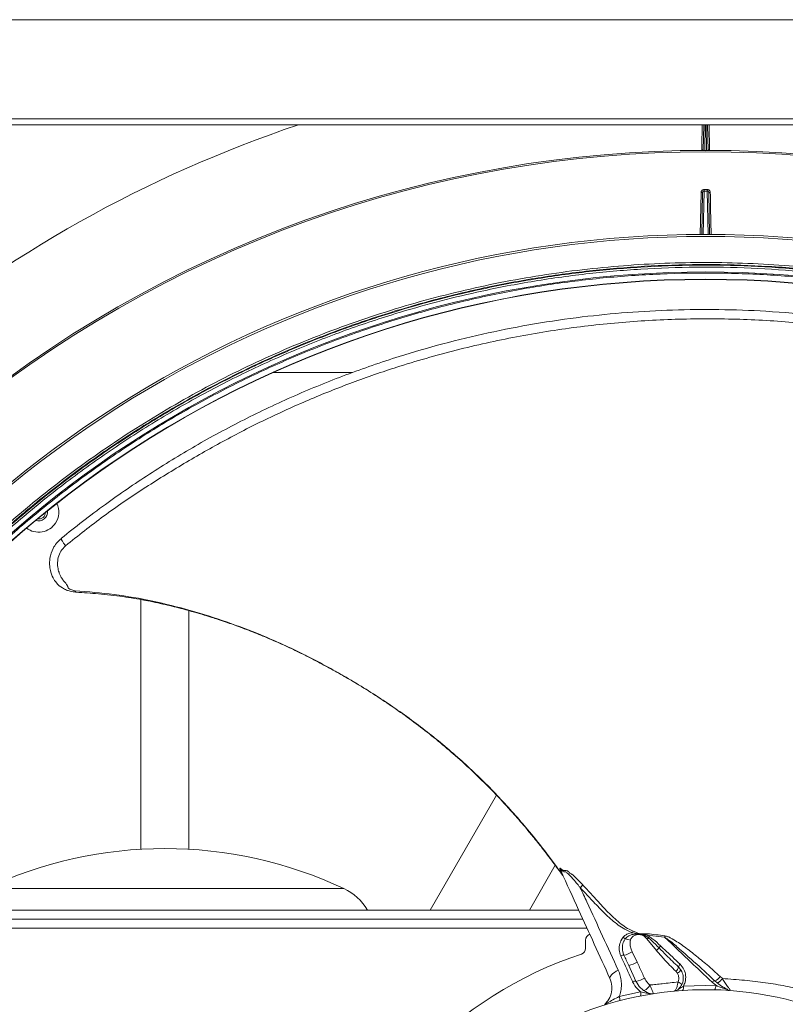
# Model space of a CAD drawing. Header units: millimetres. Extents: x -4829 to 407013, y -34854 to 354532.
# Tile 39 of 75: x 24765 to 25020, y -22094 to -21767. Entities that reach past the tile are written whole.
import ezdxf

# ---------------------------------------------------------------- set-up
doc = ezdxf.new("R2010")
doc.units = ezdxf.units.MM
doc.header["$LTSCALE"] = 15

# ---------------------------------------------------------------- blocks, each defined once
blk = doc.blocks.new('A$Cf38c0126')
at = {"linetype": 'Continuous', "lineweight": 5}
for p, q in [((18938.03, -15472.03), (18139.57, -15472.03)), ((18197.46, -15504.97), (18880.14, -15504.97)), ((18880.14, -15506.97), (18197.46, -15506.97)), ((18538, -15515.45), (18538.15, -15506.97)), ((18538.64, -15506.97), (18538.49, -15515.45)), ((18539.11, -15515.45), (18538.96, -15506.97)), ((18539.45, -15506.97), (18539.6, -15515.45)), ((18537.01, -15543.53), (18537.26, -15529.49)), ((18537.51, -15543.4), (18537.76, -15529.49)), ((18538.26, -15528.98), (18538, -15543.4)), ((18538.26, -15528.5), (18539.35, -15528.5)), ((18539.35, -15528.98), (18538.26, -15528.98)), ((18539.6, -15543.4), (18539.35, -15528.98)), ((18539.85, -15529.49), (18540.09, -15543.4)), ((18421.46, -15589.31), (18395.07, -15589.31)), ((18324.77, -15644.48), (18324.78, -15644.35)), ((18351.17, -15664.78), (18351.17, -15747.73)), ((18367.14, -15747.73), (18367.14, -15668.44)), ((18469.33, -15729.8), (18447.3, -15767.96)), ((18480.26, -15767.96), (18488.85, -15753.09)), ((18491.14, -15756.09), (18490.57, -15754.85)), ((18299.73, -15760.8), (18359.15, -15760.8)), ((18359.15, -15760.8), (18418.57, -15760.8)), ((18496.63, -15767.96), (18218.64, -15767.96)), ((18497.99, -15770.95), (18217.35, -15770.95)), ((18499.36, -15773.95), (18216.09, -15773.95)), ((18519.3, -15776.28), (18520.06, -15776.71)), ((18525.18, -15777), (18519.3, -15776.28)), ((18498.88, -15777.94), (18498.88, -15780.69)), ((18522.43, -15781.42), (18519.31, -15777.57)), ((18514.34, -15781.79), (18516.04, -15785.27)), ((18513.23, -15786.33), (18515.65, -15791.64)), ((18529.4, -15788.93), (18528.89, -15788.32)), ((18529.79, -15786.92), (18530.54, -15787.81)), ((18531.42, -15793.21), (18542.14, -15792.97)), ((18542.14, -15792.97), (18540.96, -15791.96)), ((18542.64, -15792.19), (18541.83, -15791.48)), ((18543.64, -15790.08), (18544.36, -15790.73)), ((18510.1, -15796.7), (18517.19, -15795.08))]:
    blk.add_line(p, q, dxfattribs=at)
at = {"linetype": 'Continuous', "lineweight": 5, "flags": 128}
for points in [[(18538.26, -15528.5), (18538.26, -15528.58), (18538.26, -15528.66), (18538.26, -15528.74), (18538.26, -15528.81), (18538.26, -15528.87), (18538.26, -15528.92), (18538.26, -15528.96), (18538.26, -15528.98)], [(18539.35, -15528.5), (18539.35, -15528.58), (18539.35, -15528.66), (18539.35, -15528.74), (18539.35, -15528.81), (18539.35, -15528.87), (18539.35, -15528.92), (18539.35, -15528.96), (18539.35, -15528.98)], [(18540.35, -15529.49), (18540.36, -15530.49), (18540.43, -15534.48), (18540.59, -15543.56)], [(18491.47, -15756.65), (18491.47, -15756.65), (18491.36, -15756.4), (18491.32, -15756.33)], [(18506.99, -15790.69), (18506.95, -15790.43), (18507.03, -15790.13), (18507.25, -15789.79), (18507.57, -15789.43), (18508.01, -15789.05), (18508.53, -15788.67), (18509.12, -15788.3), (18509.77, -15787.96)], [(18514.53, -15791.79), (18514.72, -15791.7), (18514.91, -15791.63), (18515.09, -15791.58), (18515.26, -15791.55), (18515.4, -15791.54), (18515.52, -15791.56), (18515.6, -15791.59), (18515.65, -15791.64)]]:
    blk.add_lwpolyline(points, dxfattribs=at)
at = {"linetype": 'Continuous', "lineweight": 5}
for centre, radius, start, end in [((18537.51, -15514.95), 0.499, 270.1883, 359), ((18540.09, -15514.95), 0.499, 181, 269.8117), ((18538.8, -15907.69), 392.24, 49.8424, 130.1576), ((18538.8, -15907.69), 391.75, 49.8431, 130.1569), ((18537.51, -15522.34), 7.16, 268.004, 271.996), ((18540.1, -15522.34), 7.16, 268.004, 271.996), ((18538.8, -15907.69), 364.29, 26.8839, 153.1161), ((18538.8, -15907.86), 363.79, 26.8839, 153.1161), ((18538.8, -15907.69), 349.42, 90, 160.1933), ((18538.8, -15907.69), 349.32, 90, 160.2388), ((18538.8, -15907.69), 349.42, 19.8067, 90), ((18538.8, -15907.69), 349.32, 19.7612, 90), ((18317.23, -15635.72), 2.9, 250.1017, 8.2362), ((18317.23, -15635.72), 2.25, 260.5522, 357.7857), ((18317.23, -15635.72), 6.64, 326.8424, 25.7509), ((18317.23, -15635.72), 6.64, 232.5871, 326.8424), ((18359.15, -15886.93), 139.43, 64.774, 115.226), ((18490.22, -15755.33), 0.593, 25.0676, 53.5327), ((18493.86, -15757.02), 4.81, 312.9749, 328.3034), ((18410.93, -15777.02), 17.94, 30.3463, 64.774), ((18500.87, -15777.94), 2, 106.4016, 180), ((18508.26, -15773.03), 6.75, 338.3437, 343.2007), ((18511.4, -15775.17), 7.98, 351.9495, 355.3364), ((18522.4, -15778.42), 2.89, 143.7922, 154.0605), ((18517.49, -15775.65), 7.81, 350.0281, 353.507), ((18503.51, -15787.37), 13.02, 49.0767, 52.8513), ((18510.73, -15787.14), 9.7, 71.5808, 82.2138), ((18513.1, -15769.88), 9.89, 308.9439, 312.6417), ((18525.3, -15781.36), 2.16, 134.16, 156.685), ((18538.8, -15907.69), 131.74, 108.2662, 164.3159), ((18496.88, -15780.69), 2, 288.2662, 0), ((18511.43, -15784.52), 1.55, 81.2325, 121.7452), ((18509.76, -15775.13), 8.09, 283.6081, 304.5068), ((18518.08, -15776.24), 6.76, 310.0394, 320.8474), ((18512.14, -15779.19), 7.22, 278.6174, 302.6778), ((18531.05, -15786.97), 1.25, 126.8725, 177.6551), ((18527.01, -15786.12), 2.89, 310.5326, 343.9375), ((18528.24, -15786.61), 2.59, 296.5205, 332.5065), ((18514.62, -15784.61), 7.11, 278.3098, 302.8948), ((18516.87, -15791.37), 3.7, 294.7449, 336.1557), ((18528.49, -15794.99), 3.33, 43.5384, 70.1886), ((18541.9, -15792.62), 1.14, 93.5425, 144.9059), ((18540.28, -15793.2), 1.88, 318.2365, 6.8439), ((18540.57, -15787.99), 3.7, 289.805, 325.7881), ((18538.8, -15907.69), 113.28, 57.0998, 159.3931), ((18515.15, -15795.74), 2.15, 339.2836, 17.8834), ((18520.92, -15793.81), 2, 253.7393, 278.9216), ((18528.28, -15792.89), 2, 275.2384, 309.2049), ((18529.51, -15793.6), 1.95, 326.6822, 11.6602), ((18507.92, -15797.53), 2.34, 346.3519, 20.8833)]:
    blk.add_arc(centre, radius, start, end, dxfattribs=at)
for centre, major_axis, ratio, start_param, end_param in [((18538.8, -15909.94), (0, 425.07), 1, 0.323849, 0.697864), ((18538.8, -15905.64), (0, 349.77), 0.99998, 5.189359, 7.377012)]:
    blk.add_ellipse(centre, major_axis=major_axis, ratio=ratio, start_param=start_param, end_param=end_param, dxfattribs=at)
for points, knots in [([(18537.51, -15515.45), (18537.52, -15514.39), (18537.57, -15511.69), (18537.62, -15508.75), (18537.65, -15506.97)], [0, 0, 0, 0, 0.390699, 1, 1, 1, 1]), ([(18539.95, -15506.97), (18539.98, -15508.59), (18540.03, -15511.52), (18540.07, -15514.24), (18540.1, -15515.45)], [0, 0, 0, 0, 0.5539195, 1, 1, 1, 1]), ([(18537.26, -15529.49), (18537.27, -15529.38), (18537.3, -15529.15), (18537.48, -15528.84), (18537.74, -15528.62), (18538.02, -15528.51), (18538.19, -15528.5), (18538.26, -15528.5)], [0, 0, 0, 0, 0.222006, 0.444078, 0.664244, 0.880608, 1, 1, 1, 1]), ([(18538.26, -15528.98), (18538.22, -15528.98), (18538.14, -15528.99), (18538, -15529.04), (18537.87, -15529.16), (18537.78, -15529.32), (18537.76, -15529.43), (18537.76, -15529.49)], [0, 0, 0, 0, 0.11637, 0.328656, 0.548026, 0.772921, 1, 1, 1, 1]), ([(18539.35, -15528.5), (18539.46, -15528.51), (18539.68, -15528.53), (18539.97, -15528.7), (18540.2, -15528.95), (18540.32, -15529.23), (18540.34, -15529.42), (18540.35, -15529.49)], [0, 0, 0, 0, 0.212321, 0.424582, 0.638602, 0.856237, 1, 1, 1, 1]), ([(18539.85, -15529.49), (18539.84, -15529.46), (18539.84, -15529.36), (18539.77, -15529.22), (18539.66, -15529.09), (18539.51, -15529), (18539.4, -15528.98), (18539.35, -15528.98)], [0, 0, 0, 0, 0.147168, 0.368659, 0.5833, 0.792803, 1, 1, 1, 1]), ([(18225.65, -15743.36), (18227.75, -15739.4), (18231.95, -15731.49), (18238.83, -15719.93), (18246.11, -15708.62), (18253.77, -15697.67), (18261.8, -15687.08), (18270.19, -15676.83), (18278.99, -15666.87), (18288.18, -15657.22), (18297.74, -15647.92), (18307.67, -15638.97), (18317.97, -15630.37), (18328.62, -15622.14), (18339.58, -15614.33), (18350.86, -15606.92), (18362.46, -15599.92), (18374.34, -15593.35), (18386.47, -15587.25), (18398.83, -15581.62), (18411.42, -15576.47), (18424.25, -15571.78), (18437.3, -15567.58), (18450.52, -15563.88), (18463.86, -15560.71), (18477.33, -15558.05), (18490.94, -15555.91), (18504.63, -15554.31), (18518.35, -15553.25), (18532.1, -15552.71), (18545.89, -15552.72), (18559.7, -15553.27), (18573.44, -15554.36), (18587.15, -15555.98), (18600.8, -15558.14), (18614.45, -15560.86), (18628.03, -15564.12), (18641.53, -15567.94), (18654.85, -15572.29), (18667.99, -15577.16), (18680.93, -15582.56), (18693.73, -15588.5), (18706.32, -15594.98), (18718.72, -15602), (18730.82, -15609.51), (18742.7, -15617.57), (18754.3, -15626.15), (18765.61, -15635.26), (18776.54, -15644.83), (18787.12, -15654.89), (18797.31, -15665.43), (18807.1, -15676.44), (18816.43, -15687.84), (18826.44, -15701.19), (18836.84, -15716.63), (18845.59, -15731.31), (18850.37, -15740.35), (18851.95, -15743.36)], [0, 0, 0, 0, 0.0179309, 0.0358863, 0.0537184, 0.0715751, 0.0890258, 0.1064764, 0.1240236, 0.1415707, 0.1590186, 0.1764664, 0.1940165, 0.2115665, 0.2290152, 0.246464, 0.2640208, 0.2815776, 0.2990125, 0.3164751, 0.3339249, 0.3513747, 0.3689405, 0.3865062, 0.4039564, 0.4214065, 0.4389763, 0.456546, 0.4739961, 0.4914461, 0.5090174, 0.5265887, 0.5441018, 0.5616149, 0.5792497, 0.5968847, 0.6147786, 0.6327042, 0.6506129, 0.6685215, 0.6865549, 0.7045883, 0.722937, 0.7412858, 0.7597624, 0.7782391, 0.7971291, 0.8160191, 0.8350407, 0.8540625, 0.8734238, 0.8927853, 0.9122801, 0.9317749, 0.9590313, 0.9863757, 1, 1, 1, 1]), ([(18225.86, -15744.67), (18227.44, -15741.66), (18232.19, -15732.6), (18240.92, -15717.88), (18252.18, -15701.08), (18264.21, -15685.2), (18276.9, -15670.24), (18290.35, -15656.09), (18304.49, -15642.76), (18319.26, -15630.29), (18334.61, -15618.72), (18350.46, -15608.08), (18366.74, -15598.36), (18383.45, -15589.58), (18400.5, -15581.76), (18417.85, -15574.88), (18434.09, -15569.42), (18449.06, -15565.15), (18464.09, -15561.51), (18480.7, -15558.28), (18498.91, -15555.72), (18517.21, -15554.12), (18535.56, -15553.47), (18553.9, -15553.78), (18572.19, -15555.04), (18590.38, -15557.26), (18608.41, -15560.41), (18626.22, -15564.48), (18643.77, -15569.48), (18661.01, -15575.36), (18676.47, -15581.53), (18690.2, -15587.76), (18703.65, -15594.49), (18718.09, -15602.55), (18733.34, -15612.11), (18748.03, -15622.4), (18762.14, -15633.4), (18775.62, -15645.06), (18788.53, -15657.4), (18800.81, -15670.41), (18812.43, -15684.05), (18823.4, -15698.33), (18833.65, -15713.23), (18843.23, -15728.69), (18848.91, -15739.35), (18851.74, -15744.67)], [0, 0, 0, 0, 0.013637, 0.040964, 0.06829, 0.094132, 0.119992, 0.145832, 0.171048, 0.196282, 0.221496, 0.245988, 0.270499, 0.29499, 0.318893, 0.342814, 0.366716, 0.384588, 0.40246, 0.425831, 0.449221, 0.472592, 0.495877, 0.51918, 0.542465, 0.565748, 0.58905, 0.612334, 0.635614, 0.658912, 0.682193, 0.6996, 0.717007, 0.74028, 0.76357, 0.786844, 0.810112, 0.833396, 0.856665, 0.880274, 0.903899, 0.927509, 0.951667, 0.975841, 1, 1, 1, 1]), ([(18851.51, -15743.75), (18849.92, -15740.75), (18845.16, -15731.73), (18836.42, -15717.07), (18825.14, -15700.32), (18813.08, -15684.48), (18800.35, -15669.55), (18786.87, -15655.41), (18772.7, -15642.11), (18757.89, -15629.67), (18742.52, -15618.13), (18726.64, -15607.52), (18710.33, -15597.83), (18693.6, -15589.09), (18676.52, -15581.29), (18659.15, -15574.45), (18642.9, -15569.02), (18627.91, -15564.78), (18612.87, -15561.16), (18596.25, -15557.97), (18578.03, -15555.44), (18559.71, -15553.87), (18541.35, -15553.26), (18523, -15553.61), (18504.7, -15554.9), (18486.51, -15557.16), (18468.48, -15560.35), (18450.66, -15564.46), (18433.11, -15569.49), (18415.87, -15575.41), (18400.42, -15581.62), (18386.7, -15587.87), (18373.25, -15594.63), (18358.82, -15602.72), (18343.58, -15612.32), (18328.9, -15622.64), (18314.81, -15633.67), (18301.34, -15645.36), (18288.51, -15657.68), (18276.36, -15670.58), (18264.92, -15684.04), (18255.03, -15696.92), (18246.53, -15709.06), (18239.26, -15720.35), (18232.39, -15731.9), (18228.19, -15739.8), (18226.09, -15743.75)], [0, 0, 0, 0, 0.013626, 0.04093, 0.068233, 0.094132, 0.120051, 0.145949, 0.171217, 0.196505, 0.221772, 0.246316, 0.270878, 0.295421, 0.319376, 0.343348, 0.367302, 0.385212, 0.403121, 0.426546, 0.449988, 0.473412, 0.496752, 0.52011, 0.543449, 0.566788, 0.590145, 0.613484, 0.636821, 0.660175, 0.683512, 0.700961, 0.71841, 0.741741, 0.765089, 0.78842, 0.811747, 0.83509, 0.858417, 0.881745, 0.905088, 0.928416, 0.946263, 0.964109, 0.982055, 1, 1, 1, 1]), ([(18851.3, -15745.06), (18848.46, -15739.74), (18842.79, -15729.1), (18833.23, -15713.67), (18822.99, -15698.79), (18812.04, -15684.53), (18800.43, -15670.91), (18788.17, -15657.92), (18775.29, -15645.59), (18761.82, -15633.95), (18747.73, -15622.97), (18733.06, -15612.69), (18717.83, -15603.14), (18703.41, -15595.1), (18689.98, -15588.38), (18676.27, -15582.16), (18660.83, -15575.99), (18643.62, -15570.12), (18626.1, -15565.14), (18608.31, -15561.07), (18590.3, -15557.92), (18572.14, -15555.71), (18553.88, -15554.45), (18535.57, -15554.14), (18517.24, -15554.78), (18498.96, -15556.39), (18480.78, -15558.95), (18464.19, -15562.17), (18449.19, -15565.81), (18434.24, -15570.07), (18418.02, -15575.52), (18400.7, -15582.39), (18383.67, -15590.2), (18366.99, -15598.97), (18350.73, -15608.67), (18334.9, -15619.29), (18319.58, -15630.85), (18304.82, -15643.3), (18290.7, -15656.61), (18277.28, -15670.74), (18264.61, -15685.67), (18252.59, -15701.53), (18241.34, -15718.31), (18232.63, -15733.01), (18227.88, -15742.05), (18226.3, -15745.06)], [0, 0, 0, 0, 0.0241606, 0.0483362, 0.0724962, 0.0961075, 0.1197335, 0.1433442, 0.1666135, 0.1898976, 0.2131662, 0.2364402, 0.25973, 0.2830033, 0.3004096, 0.3178159, 0.341096, 0.3643931, 0.3876727, 0.4109554, 0.4342556, 0.4575379, 0.4808213, 0.5041226, 0.5274059, 0.5507761, 0.5741643, 0.5975347, 0.6154056, 0.6332765, 0.657178, 0.6810981, 0.7050002, 0.7294912, 0.7540014, 0.7784932, 0.8037081, 0.8289429, 0.8541587, 0.8800002, 0.9058618, 0.9317043, 0.9590328, 0.9863617, 1, 1, 1, 1]), ([(18849.08, -15745.13), (18848.94, -15744.84), (18848.21, -15743.44), (18845.1, -15737.56), (18838.66, -15726.1), (18828.66, -15710.27), (18816.7, -15693.59), (18803.98, -15677.87), (18790.56, -15663.14), (18776.52, -15649.38), (18761.67, -15636.36), (18746.06, -15624.15), (18729.76, -15612.82), (18712.89, -15602.46), (18695.45, -15593.11), (18677.51, -15584.76), (18659.04, -15577.4), (18640.15, -15571.07), (18620.93, -15565.81), (18601.79, -15561.74), (18582.77, -15558.82), (18563.94, -15556.97), (18544.98, -15556.12), (18526.01, -15556.3), (18507.12, -15557.48), (18488.5, -15559.67), (18470.21, -15562.85), (18452.25, -15566.96), (18434.54, -15571.99), (18417.14, -15577.93), (18400.14, -15584.74), (18383.5, -15592.45), (18367.26, -15601.06), (18351.43, -15610.55), (18336.15, -15620.84), (18321.47, -15631.88), (18307.45, -15643.62), (18294, -15656.12), (18281.17, -15669.42), (18268.98, -15683.47), (18257.57, -15698.13), (18246.99, -15713.32), (18237.2, -15728.96), (18231.41, -15739.74), (18228.52, -15745.13)], [0, 0, 0, 0, 0.00128, 0.006401, 0.02689, 0.054326, 0.081784, 0.109219, 0.135151, 0.161168, 0.187225, 0.213279, 0.239287, 0.265213, 0.290807, 0.316493, 0.342223, 0.36795, 0.39363, 0.41922, 0.443436, 0.467732, 0.492068, 0.516405, 0.5407, 0.564915, 0.588548, 0.612252, 0.635993, 0.659736, 0.683444, 0.707079, 0.731093, 0.755175, 0.779293, 0.803414, 0.827502, 0.85152, 0.876209, 0.900964, 0.925754, 0.950546, 0.975307, 1, 1, 1, 1]), ([(18324.78, -15644.35), (18327.09, -15642.5), (18331.88, -15638.67), (18339.17, -15633.23), (18346.59, -15627.98), (18353.99, -15623.04), (18361.54, -15618.28), (18369.29, -15613.67), (18377.26, -15609.22), (18385.39, -15604.96), (18393.75, -15600.86), (18402.17, -15597.02), (18410.71, -15593.4), (18419.3, -15590.04), (18428.08, -15586.87), (18438.81, -15583.33), (18451.62, -15579.62), (18466.62, -15575.99), (18482.06, -15573), (18497.46, -15570.76), (18512.78, -15569.23), (18527.93, -15568.41), (18543.33, -15568.26), (18559.45, -15568.84), (18576.26, -15570.27), (18593.55, -15572.64), (18610.63, -15575.89), (18627.35, -15579.95), (18643.74, -15584.83), (18659.72, -15590.47), (18676.2, -15597.23), (18692.97, -15605.18), (18709.88, -15614.42), (18726.03, -15624.46), (18741.36, -15635.23), (18755.91, -15646.62), (18764.84, -15654.64), (18769.31, -15658.65)], [0, 0, 0, 0, 0.017261, 0.03572, 0.052918, 0.070209, 0.087605, 0.105121, 0.123004, 0.141113, 0.159017, 0.177649, 0.195559, 0.213745, 0.232179, 0.250864, 0.280898, 0.31166, 0.343156, 0.375394, 0.40559, 0.43635, 0.467679, 0.49958, 0.535136, 0.571385, 0.607331, 0.642978, 0.678588, 0.714473, 0.749903, 0.791841, 0.833489, 0.874953, 0.916806, 0.958408, 1, 1, 1, 1]), ([(18767.31, -15659.38), (18762.83, -15655.41), (18753.88, -15647.47), (18739.32, -15636.25), (18723.98, -15625.65), (18707.82, -15615.8), (18690.92, -15606.78), (18673.34, -15598.65), (18655.15, -15591.48), (18636.41, -15585.32), (18617.22, -15580.24), (18597.65, -15576.26), (18577.79, -15573.42), (18557.72, -15571.74), (18537.56, -15571.25), (18517.38, -15571.96), (18497.25, -15573.86), (18477.15, -15576.98), (18457.08, -15581.36), (18438.8, -15586.53), (18422.35, -15592.16), (18407.73, -15597.94), (18393.34, -15604.44), (18379.22, -15611.64), (18365.43, -15619.5), (18351.92, -15627.88), (18338.66, -15636.86), (18330.32, -15643.55), (18326.14, -15646.9)], [0, 0, 0, 0, 0.041863, 0.083651, 0.125486, 0.167323, 0.209075, 0.250871, 0.292662, 0.33437, 0.376127, 0.417868, 0.459536, 0.501264, 0.542839, 0.584149, 0.625335, 0.666541, 0.707918, 0.749602, 0.780859, 0.812081, 0.843346, 0.874664, 0.905928, 0.937193, 0.968554, 1, 1, 1, 1]), ([(18324.74, -15644.44), (18324.19, -15644.95), (18323.14, -15645.91), (18321.74, -15648.11), (18320.85, -15650.75), (18320.76, -15653.48), (18321.23, -15655.93), (18321.93, -15657.55), (18322.69, -15658.69), (18323.49, -15659.7), (18324.78, -15660.8), (18326.35, -15661.6), (18327.88, -15662.06), (18328.97, -15662.19), (18329.63, -15662.26)], [0, 0, 0, 0, 0.094781, 0.180211, 0.326199, 0.437909, 0.518775, 0.637018, 0.656464, 0.691971, 0.79885, 0.862773, 0.916519, 1, 1, 1, 1]), ([(18326.14, -15646.9), (18325.91, -15646.59), (18325.45, -15645.96), (18324.98, -15645.16), (18324.73, -15644.63), (18324.76, -15644.52), (18324.77, -15644.48)], [0, 0, 0, 0, 0.275336, 0.567334, 0.859337, 1, 1, 1, 1]), ([(18326.14, -15646.9), (18325.59, -15647.46), (18324.5, -15648.57), (18323.63, -15650.74), (18323.38, -15652.9), (18323.62, -15654.55), (18323.94, -15655.62), (18324.16, -15656.18), (18324.32, -15656.67), (18324.65, -15657.37), (18325.38, -15658.41), (18326.2, -15659.31), (18326.64, -15659.96), (18326.77, -15660.21), (18326.85, -15660.51), (18327.01, -15660.8), (18327.34, -15661.15), (18328.06, -15661.55), (18328.82, -15661.71), (18329.29, -15661.81)], [0, 0, 0, 0, 0.127718, 0.25305, 0.372009, 0.477625, 0.521472, 0.553447, 0.575374, 0.605419, 0.678577, 0.782181, 0.799849, 0.811503, 0.831157, 0.857659, 0.874507, 0.922325, 1, 1, 1, 1]), ([(18329.29, -15661.81), (18333.64, -15662.17), (18342.31, -15662.9), (18355.12, -15665.13), (18367.58, -15668.25), (18379.58, -15672.06), (18392.3, -15676.88), (18405.57, -15682.94), (18419.35, -15690.42), (18432.5, -15698.59), (18444.89, -15707.46), (18456.45, -15716.97), (18467.11, -15727.09), (18476.92, -15737.77), (18484.85, -15747.5), (18489.41, -15753.72), (18491.14, -15756.09)], [0, 0, 0, 0, 0.066472, 0.132616, 0.198244, 0.262939, 0.326351, 0.409542, 0.491415, 0.572072, 0.651304, 0.728955, 0.805111, 0.880163, 0.954462, 1, 1, 1, 1]), ([(18329.29, -15661.81), (18329.31, -15661.92), (18329.37, -15662.13), (18329.49, -15662.29), (18329.6, -15662.29), (18329.65, -15662.29)], [0, 0, 0, 0, 0.386838, 0.753372, 1, 1, 1, 1]), ([(18329.65, -15662.33), (18332.12, -15662.48), (18337.32, -15662.8), (18344.98, -15663.69), (18352.38, -15664.92), (18359.02, -15666.33), (18364.47, -15667.69), (18368.76, -15668.87), (18371.95, -15669.82), (18374.58, -15670.64), (18377.02, -15671.43), (18380.17, -15672.49), (18384.45, -15674.02), (18389.69, -15676.04), (18395.15, -15678.32), (18400.5, -15680.73), (18405.69, -15683.24), (18410.75, -15685.84), (18415.69, -15688.53), (18423.15, -15692.81), (18432.99, -15699), (18444.99, -15707.63), (18454.87, -15715.81), (18462.87, -15723.21), (18468.97, -15729.33), (18473.54, -15734.29), (18476.74, -15737.94), (18478.98, -15740.56), (18481.6, -15743.71), (18484.69, -15747.58), (18488.02, -15751.92), (18490.26, -15755), (18491.36, -15756.52)], [0, 0, 0, 0, 0.037775, 0.079554, 0.117831, 0.152586, 0.183476, 0.203986, 0.221077, 0.234781, 0.246387, 0.260637, 0.28612, 0.316833, 0.347866, 0.37842, 0.408532, 0.438236, 0.467613, 0.496696, 0.572811, 0.649125, 0.727038, 0.772217, 0.818397, 0.861413, 0.877061, 0.893807, 0.915002, 0.9407, 0.970877, 1, 1, 1, 1]), ([(18490.57, -15754.85), (18490.52, -15754.73), (18490.42, -15754.5), (18490.32, -15754.22), (18490.4, -15754.08), (18490.31, -15754.06), (18490.42, -15754.06), (18490.42, -15754.06)], [0, 0, 0, 0, 0.2852781, 0.5642076, 0.8081505, 0.999991, 1, 1, 1, 1]), ([(18490.42, -15754.06), (18490.42, -15754.06), (18490.42, -15754.06), (18490.5, -15754.05), (18490.58, -15754.14), (18490.76, -15754.25), (18490.77, -15754.38), (18490.9, -15754.38), (18490.9, -15754.38)], [0, 0, 0, 0, 0.000101, 0.080713, 0.577702, 0.67072, 0.999975, 1, 1, 1, 1]), ([(18497.14, -15760.54), (18497.09, -15760.47), (18496.85, -15760.16), (18495.83, -15758.86), (18494.38, -15757.24), (18493.04, -15755.8), (18492.37, -15755.25), (18492.1, -15755.21), (18491.88, -15755.24), (18491.61, -15755.28), (18491.23, -15755.06), (18490.89, -15754.74), (18490.66, -15754.49), (18490.58, -15754.45), (18490.55, -15754.46), (18490.54, -15754.49), (18490.56, -15754.57), (18490.59, -15754.67), (18490.65, -15754.85), (18490.71, -15754.97), (18490.76, -15755.08)], [0, 0, 0, 0, 0.020525, 0.102423, 0.426094, 0.591294, 0.640036, 0.675401, 0.682488, 0.721048, 0.787185, 0.85284, 0.900721, 0.917052, 0.922914, 0.936371, 0.943852, 0.964388, 0.969939, 1, 1, 1, 1]), ([(18506.99, -15790.69), (18503.53, -15783.1), (18498.13, -15771.26), (18492.71, -15759.36), (18490.76, -15755.08)], [0, 0, 0, 0, 0.640158, 1, 1, 1, 1]), ([(18490.9, -15754.38), (18490.9, -15754.38), (18490.96, -15754.5), (18491.08, -15754.5), (18491.27, -15754.69), (18491.3, -15754.69), (18491.3, -15754.69)], [0, 0, 0, 0, 0.0000913, 0.5582821, 0.9998288, 1, 1, 1, 1]), ([(18491.36, -15756.5), (18491.36, -15756.5), (18491.36, -15756.51), (18491.37, -15756.51), (18491.35, -15756.48), (18491.33, -15756.43), (18491.26, -15756.31), (18491.19, -15756.2), (18491.14, -15756.09), (18491.14, -15756.09)], [0, 0, 0, 0, 0.0091, 0.1768989, 0.2720729, 0.4584334, 0.5443465, 0.999919, 1, 1, 1, 1]), ([(18491.3, -15754.69), (18491.3, -15754.69), (18491.37, -15754.8), (18491.54, -15754.79), (18491.62, -15754.82), (18491.69, -15754.82), (18491.69, -15754.82)], [0, 0, 0, 0, 0.0001107, 0.6429942, 0.9999337, 1, 1, 1, 1]), ([(18491.69, -15754.82), (18491.69, -15754.82), (18491.71, -15754.82), (18491.88, -15754.81), (18491.93, -15754.77), (18492.03, -15754.77), (18492.03, -15754.77)], [0, 0, 0, 0, 0.000242, 0.426362, 0.99992, 1, 1, 1, 1]), ([(18492.03, -15754.77), (18492.03, -15754.77), (18492.16, -15754.77), (18492.35, -15754.72), (18492.56, -15754.88), (18492.8, -15754.88), (18492.8, -15754.88)], [0, 0, 0, 0, 0.000033, 0.351488, 0.99996, 1, 1, 1, 1]), ([(18492.8, -15754.88), (18492.8, -15754.88), (18492.82, -15754.88), (18492.98, -15755), (18493.12, -15755.24), (18493.37, -15755.24), (18493.37, -15755.24)], [0, 0, 0, 0, 0.000049, 0.083678, 0.999951, 1, 1, 1, 1]), ([(18493.37, -15755.24), (18493.37, -15755.24), (18493.48, -15755.41), (18493.77, -15755.92), (18494.16, -15755.92), (18494.16, -15755.92)], [0, 0, 0, 0, 0.000118, 0.999965, 1, 1, 1, 1]), ([(18494.16, -15755.92), (18494.16, -15755.92), (18494.18, -15755.95), (18495.46, -15756.94), (18496.4, -15757.96), (18497.62, -15759.19), (18497.9, -15759.48), (18497.95, -15759.54)], [0, 0, 0, 0, 0.000024, 0.040986, 0.769955, 0.953977, 1, 1, 1, 1]), ([(18497.95, -15759.54), (18498.23, -15759.83), (18498.51, -15760.13), (18499.69, -15761.38), (18501.77, -15763.63), (18504.96, -15767.24), (18508.63, -15770.96), (18511.9, -15773.63), (18514.1, -15774.68), (18514.73, -15774.98)], [0, 0, 0, 0, 0.0525, 0.054014, 0.226377, 0.455152, 0.683766, 0.910604, 1, 1, 1, 1]), ([(18497.14, -15760.54), (18497.87, -15762.11), (18502.1, -15771.25), (18506.3, -15780.39), (18509.77, -15787.96)], [0, 0, 0, 0, 0.171672, 1, 1, 1, 1]), ([(18514.54, -15775.52), (18513.87, -15775.25), (18511.57, -15774.3), (18508.12, -15771.77), (18504.28, -15768.16), (18500.98, -15764.61), (18498.66, -15762.14), (18497.48, -15760.89), (18497.2, -15760.59), (18497.14, -15760.54)], [0, 0, 0, 0, 0.092023, 0.318947, 0.54788, 0.776965, 0.946901, 0.98938, 1, 1, 1, 1]), ([(18511.38, -15776.99), (18511.42, -15776.93), (18511.7, -15776.61), (18512.43, -15776.05), (18513.49, -15775.64), (18514.24, -15775.56), (18514.54, -15775.52)], [0, 0, 0, 0, 0.0602413, 0.3545634, 0.7500271, 1, 1, 1, 1]), ([(18512.04, -15777.53), (18512.24, -15777.31), (18512.74, -15776.76), (18513.71, -15776.28), (18514.73, -15776), (18515.5, -15775.93), (18516.12, -15775.93), (18516.5, -15775.95), (18517.04, -15776.01), (18517.72, -15776.13), (18518.77, -15776.45), (18519.41, -15776.89), (18519.8, -15777.15)], [0, 0, 0, 0, 0.100507, 0.255761, 0.365885, 0.475891, 0.530763, 0.58563, 0.613056, 0.722901, 0.832895, 1, 1, 1, 1]), ([(18519.31, -15777.57), (18518.97, -15777.2), (18518.5, -15776.69), (18517.76, -15776.31), (18517.36, -15776.17), (18516.82, -15776.05), (18516, -15776.06), (18514.95, -15776.44), (18514.21, -15777.09), (18513.87, -15777.64), (18513.81, -15777.88), (18513.79, -15777.94)], [0, 0, 0, 0, 0.216183, 0.299406, 0.360269, 0.401801, 0.541906, 0.718108, 0.893086, 0.975392, 1, 1, 1, 1]), ([(18519.3, -15776.28), (18518.91, -15776.19), (18518.16, -15776.02), (18516.55, -15775.91), (18515.36, -15775.68), (18514.54, -15775.52)], [0, 0, 0, 0, 0.249517, 0.481349, 1, 1, 1, 1]), ([(18514.73, -15774.98), (18515.09, -15775.14), (18515.46, -15775.3), (18516.12, -15775.59), (18516.78, -15775.88), (18517.99, -15775.84), (18518.87, -15775.82), (18519.35, -15775.81)], [0, 0, 0, 0, 0.251753, 0.255121, 0.450738, 0.696489, 1, 1, 1, 1]), ([(18519.35, -15775.81), (18520.34, -15775.92), (18522.31, -15776.12), (18524.27, -15776.4), (18525.25, -15776.54)], [0, 0, 0, 0, 0.499739, 1, 1, 1, 1]), ([(18520.06, -15776.71), (18520.46, -15777), (18521.78, -15777.95), (18522.97, -15779.05), (18523.8, -15779.81)], [0, 0, 0, 0, 0.3018508, 1, 1, 1, 1]), ([(18525.25, -15776.54), (18525.59, -15776.61), (18526.27, -15776.77), (18528.31, -15777.82), (18531.37, -15779.79), (18535.29, -15782.91), (18539.48, -15786.3), (18542.19, -15788.76), (18543.64, -15790.08)], [0, 0, 0, 0, 0.045534, 0.091507, 0.299712, 0.521904, 0.744225, 1, 1, 1, 1]), ([(18510.61, -15783.2), (18510.39, -15782.55), (18509.94, -15781.23), (18510.17, -15779.1), (18510.82, -15777.71), (18511.31, -15777.07), (18511.38, -15776.99)], [0, 0, 0, 0, 0.322066, 0.644537, 0.951964, 1, 1, 1, 1]), ([(18511.66, -15782.99), (18511.57, -15782.76), (18511.19, -15781.87), (18511.03, -15780.25), (18511.43, -15778.6), (18511.89, -15777.79), (18512.04, -15777.53)], [0, 0, 0, 0, 0.13168, 0.521042, 0.840995, 1, 1, 1, 1]), ([(18513.79, -15777.94), (18513.73, -15778.57), (18513.63, -15779.72), (18513.98, -15781.03), (18514.27, -15781.64), (18514.34, -15781.79)], [0, 0, 0, 0, 0.485537, 0.870902, 1, 1, 1, 1]), ([(18519.8, -15777.15), (18520.17, -15777.48), (18521.39, -15778.55), (18522.53, -15779.71), (18523.32, -15780.51)], [0, 0, 0, 0, 0.30599, 1, 1, 1, 1]), ([(18523.8, -15779.81), (18524.26, -15780.25), (18526.42, -15782.3), (18528.59, -15784.35), (18530.29, -15785.97)], [0, 0, 0, 0, 0.210388, 1, 1, 1, 1]), ([(18540.96, -15791.96), (18540.51, -15791.53), (18538.23, -15789.37), (18532.97, -15784.38), (18528.17, -15779.83), (18525.18, -15777)], [0, 0, 0, 0, 0.086637, 0.433187, 1, 1, 1, 1]), ([(18541.83, -15791.48), (18540.45, -15790.18), (18536.65, -15786.62), (18531.58, -15782.19), (18527.47, -15778.58), (18525.7, -15777.36), (18525.18, -15777)], [0, 0, 0, 0, 0.25758, 0.706832, 0.913749, 1, 1, 1, 1]), ([(18514.53, -15791.79), (18514.27, -15791.22), (18512.96, -15788.36), (18511.66, -15785.49), (18510.61, -15783.2)], [0, 0, 0, 0, 0.199408, 1, 1, 1, 1]), ([(18513.23, -15786.33), (18512.96, -15785.75), (18512.45, -15784.63), (18511.92, -15783.52), (18511.66, -15782.99)], [0, 0, 0, 0, 0.5216031, 1, 1, 1, 1]), ([(18528.89, -15788.32), (18527.5, -15786.94), (18525.27, -15784.72), (18523.21, -15782.32), (18522.43, -15781.42)], [0, 0, 0, 0, 0.622561, 1, 1, 1, 1]), ([(18523.32, -15780.51), (18524.12, -15781.33), (18526.25, -15783.5), (18528.43, -15785.61), (18529.79, -15786.92)], [0, 0, 0, 0, 0.3762352, 1, 1, 1, 1]), ([(18516.04, -15785.27), (18516.6, -15786.47), (18517.41, -15788.24), (18518.22, -15790.01), (18518.48, -15790.58)], [0, 0, 0, 0, 0.678254, 1, 1, 1, 1]), ([(18530.29, -15785.97), (18530.76, -15786.51), (18531.69, -15787.6), (18532.25, -15789.71), (18532.13, -15791.66), (18531.62, -15792.77), (18531.42, -15793.21)], [0, 0, 0, 0, 0.275504, 0.551051, 0.820997, 1, 1, 1, 1]), ([(18509.77, -15787.96), (18510.01, -15788.56), (18510.51, -15789.79), (18510.83, -15791.78), (18510.82, -15793.82), (18510.52, -15795.47), (18510.2, -15796.41), (18510.1, -15796.7)], [0, 0, 0, 0, 0.2220178, 0.4502955, 0.6721332, 0.9010091, 1, 1, 1, 1]), ([(18529.62, -15791.86), (18529.73, -15791.55), (18529.95, -15790.94), (18529.88, -15789.94), (18529.62, -15789.28), (18529.42, -15788.97), (18529.4, -15788.93)], [0, 0, 0, 0, 0.317489, 0.634659, 0.950751, 1, 1, 1, 1]), ([(18529.54, -15794.44), (18529.87, -15794.12), (18530.63, -15793.39), (18531.31, -15791.85), (18531.45, -15790.07), (18531.07, -15788.69), (18530.65, -15788), (18530.54, -15787.81)], [0, 0, 0, 0, 0.180402, 0.410429, 0.655024, 0.90642, 1, 1, 1, 1]), ([(18505.26, -15799.29), (18505.61, -15798.92), (18506.57, -15797.92), (18507.54, -15795.8), (18507.83, -15793.14), (18507.27, -15791.51), (18506.99, -15790.69)], [0, 0, 0, 0, 0.150474, 0.418991, 0.706673, 1, 1, 1, 1]), ([(18517.19, -15795.08), (18516.87, -15794.82), (18515.75, -15793.92), (18515.04, -15792.67), (18514.53, -15791.79)], [0, 0, 0, 0, 0.290299, 1, 1, 1, 1]), ([(18515.65, -15791.64), (18516.1, -15792.41), (18517.01, -15793.96), (18518.84, -15795.2), (18520.03, -15795.61), (18520.36, -15795.72)], [0, 0, 0, 0, 0.419022, 0.837599, 1, 1, 1, 1]), ([(18518.48, -15790.58), (18518.77, -15791.1), (18519.25, -15791.97), (18519.96, -15792.61), (18520.25, -15792.86)], [0, 0, 0, 0, 0.59646, 1, 1, 1, 1]), ([(18520.25, -15792.86), (18520.91, -15792.8), (18522.25, -15792.67), (18525.42, -15792.33), (18527.88, -15792.05), (18529.62, -15791.86)], [0, 0, 0, 0, 0.223819, 0.451321, 1, 1, 1, 1]), ([(18520.25, -15792.86), (18520.41, -15793.21), (18520.66, -15793.72), (18520.98, -15794.49), (18521.19, -15795.02), (18521.33, -15795.47), (18521.37, -15795.71), (18521.27, -15795.76), (18521.23, -15795.78)], [0, 0, 0, 0, 0.229322, 0.340736, 0.573827, 0.70066, 0.877398, 1, 1, 1, 1]), ([(18528.46, -15794.88), (18528.47, -15794.88), (18528.51, -15794.87), (18528.61, -15794.8), (18528.8, -15794.55), (18529.08, -15794.04), (18529.38, -15793.21), (18529.55, -15792.39), (18529.6, -15791.95), (18529.62, -15791.86)], [0, 0, 0, 0, 0.031426, 0.153794, 0.289983, 0.458728, 0.717437, 0.942481, 1, 1, 1, 1]), ([(18542.14, -15792.97), (18542.93, -15793.31), (18544.17, -15793.83), (18545.49, -15794.24), (18545.97, -15794.39)], [0, 0, 0, 0, 0.636568, 1, 1, 1, 1]), ([(18542.64, -15792.19), (18542.67, -15792.2), (18542.73, -15792.21), (18542.89, -15792.15), (18543.09, -15792.03), (18543.32, -15791.85), (18543.57, -15791.62), (18543.83, -15791.35), (18544.1, -15791.05), (18544.27, -15790.84), (18544.36, -15790.73)], [0, 0, 0, 0, 0.124992, 0.249998, 0.375018, 0.499998, 0.624999, 0.750006, 0.875006, 1, 1, 1, 1]), ([(18545.97, -15794.39), (18546.02, -15794.41), (18546.1, -15794.43), (18546.19, -15794.45), (18546.24, -15794.46), (18546.27, -15794.47), (18546.29, -15794.47), (18546.3, -15794.47), (18546.3, -15794.47), (18546.3, -15794.46), (18546.28, -15794.44), (18546.16, -15794.38), (18545.59, -15794.1), (18544.34, -15793.46), (18543.28, -15792.67), (18542.64, -15792.19)], [0, 0, 0, 0, 0.033568, 0.045574, 0.055625, 0.062812, 0.066016, 0.069271, 0.072036, 0.075068, 0.080361, 0.097578, 0.178196, 0.498602, 1, 1, 1, 1]), ([(18544.36, -15790.73), (18546.82, -15790.9), (18551.72, -15791.24), (18558.72, -15792.04), (18565.35, -15793.15), (18572.78, -15794.86), (18580.94, -15797.34), (18589.61, -15800.79), (18597.7, -15804.78), (18605.11, -15809.17), (18611.8, -15813.83), (18617.75, -15818.61), (18622.88, -15823.31), (18627.26, -15827.63), (18629.87, -15830.5), (18631.18, -15831.93)], [0, 0, 0, 0, 0.058965, 0.117128, 0.174484, 0.231627, 0.317606, 0.403496, 0.489347, 0.574801, 0.660093, 0.74505, 0.830002, 0.914947, 1, 1, 1, 1]), ([(18544.36, -15790.73), (18544.36, -15790.73), (18544.59, -15791.19), (18545.21, -15792.13), (18546.01, -15793.25), (18546.63, -15793.97), (18546.89, -15794.35), (18546.91, -15794.55), (18546.78, -15794.64), (18546.52, -15794.67), (18546.39, -15794.66), (18546.29, -15794.66), (18546.29, -15794.66)], [0, 0, 0, 0, 0.000009, 0.212372, 0.48375, 0.661143, 0.764915, 0.837651, 0.899512, 0.961247, 0.999994, 1, 1, 1, 1]), ([(18517.19, -15795.08), (18517.83, -15795.25), (18518.65, -15795.47), (18519.62, -15795.65), (18520, -15795.7), (18520.22, -15795.73), (18520.34, -15795.74), (18520.38, -15795.74), (18520.4, -15795.74), (18520.41, -15795.74), (18520.39, -15795.73), (18520.38, -15795.73), (18520.36, -15795.72)], [0, 0, 0, 0, 0.571311, 0.744986, 0.833244, 0.906831, 0.930191, 0.944197, 0.955456, 0.966775, 0.98141, 1, 1, 1, 1]), ([(18529.54, -15794.44), (18529.54, -15794.44), (18529.54, -15794.44), (18529.58, -15794.42), (18529.72, -15794.33), (18530.33, -15793.94), (18530.94, -15793.53), (18531.42, -15793.21)], [0, 0, 0, 0, 0.020866, 0.048079, 0.1002, 0.290938, 1, 1, 1, 1]), ([(18545.97, -15794.39), (18546.02, -15794.47), (18546.12, -15794.61), (18546.23, -15794.64), (18546.29, -15794.66)], [0, 0, 0, 0, 0.500001, 1, 1, 1, 1]), ([(18505.26, -15799.29), (18505.26, -15799.28), (18505.27, -15799.28), (18505.38, -15799.22), (18505.67, -15799.07), (18506.47, -15798.62), (18507.96, -15797.76), (18509.38, -15797.06), (18510.1, -15796.7)], [0, 0, 0, 0, 0.0292211, 0.0962306, 0.132935, 0.279579, 0.6328839, 1, 1, 1, 1])]:
    blk.add_open_spline(points, degree=3, knots=knots, dxfattribs=at)

msp = doc.modelspace()

# ---------------------------------------------------------------- block references
at = {"ltscale": 2}
msp.add_blockref('A$Cf38c0126', (6454.26, -6294.9), dxfattribs=at)

doc.saveas('drawing.dxf')
